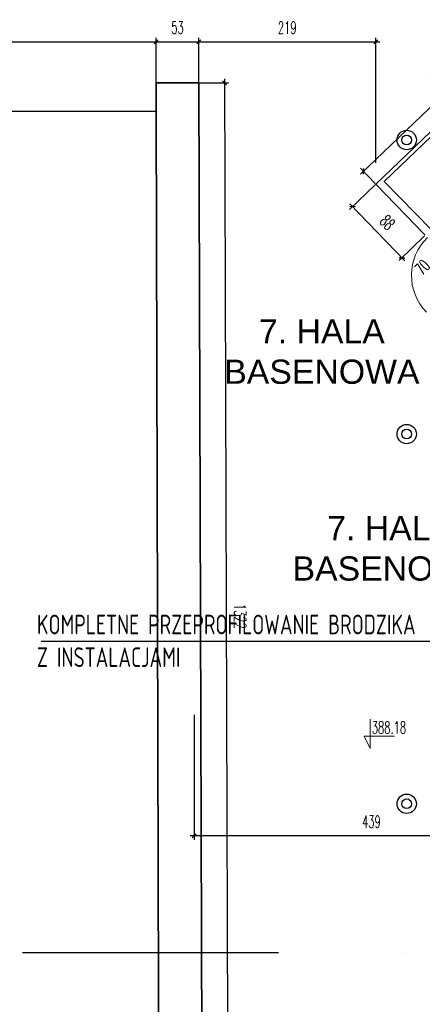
# Model space of a CAD drawing. Header units: millimetres. Extents: x 19887 to 192597, y -14203 to 39042.
# Tile 126 of 256: x 39739 to 40458, y -9358 to -7601. Entities that reach past the tile are written whole.
import ezdxf

# ---------------------------------------------------------------- set-up
doc = ezdxf.new("R2010")
doc.units = ezdxf.units.MM
doc.linetypes.add('2', pattern=[0.8999999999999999, 0.6, -0.3])
doc.linetypes.add('KRESKAKROPKA', pattern=[25.4, 12.7, -6.35, 0, -6.35])
doc.layers.get('Defpoints').update_dxf_attribs({"color": 4})
for name, color, linetype, lineweight in [('A_DBA-PISY', 6, 'Continuous', 20), ('Basen_rzut_poziom_1_obrys', 252, 'Continuous', 35), ('Drzwi', 2, 'Continuous', 5), ('koty wysokościowe', 252, 'Continuous', 0)]:
    doc.layers.add(name, color=color, linetype=linetype, lineweight=lineweight)
for name, color, linetype in [('A_DBA-RAMKI', 6, 'Continuous'), ('A_DBA-WYMIAR', 1, 'Continuous'), ('A_DBA_WPUSTY SAN', 150, 'Continuous'), ('Osie przekroj', 252, 'Continuous'), ('Wymiarowanie', 3, 'Continuous')]:
    doc.layers.add(name, color=color, linetype=linetype)
doc.styles.add('ARIAL', font='arial.ttf')
doc.styles.add('DIN', font='txt')
doc.styles.add('ROMANS', font='romans.shx', dxfattribs={"width": 0.6})
doc.styles.get("Standard").update_dxf_attribs({"font": 'arial.ttf'})
doc.dimstyles.new('000001FB70622F18', dxfattribs={"dimtxt": 20, "dimasz": 5, "dimexe": 5, "dimexo": 1, "dimgap": 20, "dimtad": 1, "dimtoh": 1, "dimdec": 0, "dimtxsty": 'Standard', "dimblk": 'OBLIQUE', "dimcen": 0, "dimdle": 5, "dimclrd": 252, "dimclre": 252, "dimclrt": 252, "dimadec": 0, "dimazin": 0, "dimtfac": 1, "dimtdec": 0, "dimtmove": 0, "dimatfit": 3, "dimldrblk": 'OBLIQUE', "dimfxl": 150, "dimfxlon": 1, "dimlwd": 25, "dimlwe": 25, "dimarcsym": 1})

# ---------------------------------------------------------------- blocks, each defined once
blk = doc.blocks.new('_Oblique')
at = {"color": 0, "linetype": 'ByBlock', "lineweight": -2}
blk.add_line((-0.5, -0.5), (0.5, 0.5), dxfattribs=at)
blk = doc.blocks.new('*D641')
at = {"layer": 'Defpoints', "color": 0}
for p in [(2594.721453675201, -2122.306382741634), (90.74808976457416, -2173.451479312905), (2594.721453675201, -2208.822129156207)]:
    blk.add_point(p, dxfattribs=at)
at = {"layer": 'Wymiarowanie', "color": 252, "linetype": 'Continuous', "lineweight": 25}
for p, q in [((85.74808976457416, -2122.306382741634), (2599.721453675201, -2122.306382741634)), ((90.74808976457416, -2172.451479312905), (90.74808976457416, -2117.306382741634)), ((2594.721453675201, -2207.822129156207), (2594.721453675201, -2117.306382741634))]:
    blk.add_line(p, q, dxfattribs=at)
at = {"layer": 'Wymiarowanie', "color": 252, "linetype": 'ByBlock', "lineweight": 25, "xscale": 5, "yscale": 5, "zscale": 5, "rotation": 180}
blk.add_blockref('_Oblique', (90.74808976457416, -2122.306382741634), dxfattribs=at)
at = {"layer": 'Wymiarowanie', "color": 252, "linetype": 'ByBlock', "lineweight": 25, "xscale": 5, "yscale": 5, "zscale": 5}
blk.add_blockref('_Oblique', (2594.721453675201, -2122.306382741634), dxfattribs=at)
at = {"layer": 'Wymiarowanie', "color": 252, "insert": (1342.734771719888, -2104.806382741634), "char_height": 15, "attachment_point": 5, "style": 'ROMANS'}
blk.add_mtext('2504', dxfattribs=at)
blk = doc.blocks.new('*D643')
at = {"layer": 'Defpoints', "color": 0}
for p in [(2647.374100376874, -2122.306382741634), (2647.374100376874, -2173.223030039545), (2594.721453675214, -2208.822129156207)]:
    blk.add_point(p, dxfattribs=at)
at = {"layer": 'Wymiarowanie', "color": 252, "linetype": 'Continuous', "lineweight": 25}
for p, q in [((2589.721453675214, -2122.306382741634), (2652.374100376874, -2122.306382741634)), ((2594.721453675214, -2207.822129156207), (2594.721453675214, -2117.306382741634)), ((2647.374100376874, -2172.223030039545), (2647.374100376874, -2117.306382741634))]:
    blk.add_line(p, q, dxfattribs=at)
at = {"layer": 'Wymiarowanie', "color": 252, "linetype": 'ByBlock', "lineweight": 25, "xscale": 5, "yscale": 5, "zscale": 5, "rotation": 180}
blk.add_blockref('_Oblique', (2594.721453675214, -2122.306382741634), dxfattribs=at)
at = {"layer": 'Wymiarowanie', "color": 252, "linetype": 'ByBlock', "lineweight": 25, "xscale": 5, "yscale": 5, "zscale": 5}
blk.add_blockref('_Oblique', (2647.374100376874, -2122.306382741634), dxfattribs=at)
at = {"layer": 'Wymiarowanie', "color": 252, "insert": (2621.047777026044, -2104.806382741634), "char_height": 15, "attachment_point": 5, "style": 'ROMANS'}
blk.add_mtext('53', dxfattribs=at)
blk = doc.blocks.new('*D644')
at = {"layer": 'Defpoints', "color": 0}
for p in [(2866.840169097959, -2122.306382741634), (2647.374100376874, -2173.223030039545), (2866.840169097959, -2298.762084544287)]:
    blk.add_point(p, dxfattribs=at)
at = {"layer": 'Wymiarowanie', "color": 252, "linetype": 'Continuous', "lineweight": 25}
for p, q in [((2642.374100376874, -2122.306382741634), (2871.840169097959, -2122.306382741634)), ((2647.374100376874, -2172.223030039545), (2647.374100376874, -2117.306382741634)), ((2866.840169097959, -2272.306382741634), (2866.840169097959, -2117.306382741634))]:
    blk.add_line(p, q, dxfattribs=at)
at = {"layer": 'Wymiarowanie', "color": 252, "linetype": 'ByBlock', "lineweight": 25, "xscale": 5, "yscale": 5, "zscale": 5, "rotation": 180}
blk.add_blockref('_Oblique', (2647.374100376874, -2122.306382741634), dxfattribs=at)
at = {"layer": 'Wymiarowanie', "color": 252, "linetype": 'ByBlock', "lineweight": 25, "xscale": 5, "yscale": 5, "zscale": 5}
blk.add_blockref('_Oblique', (2866.840169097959, -2122.306382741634), dxfattribs=at)
at = {"layer": 'Wymiarowanie', "color": 252, "insert": (2757.107134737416, -2104.806382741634), "char_height": 15, "attachment_point": 5, "style": 'ROMANS'}
blk.add_mtext('219', dxfattribs=at)
blk = doc.blocks.new('*D604')
at = {"layer": 'Defpoints', "color": 0}
for p in [(2641.773792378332, -379.8210830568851), (3081.130935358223, -3077.237365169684), (2641.773792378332, -3106.169650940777)]:
    blk.add_point(p, dxfattribs=at)
at = {"layer": 'Wymiarowanie', "color": 252, "linetype": 'Continuous', "lineweight": 25}
for p, q in [((2641.773792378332, -2956.169650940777), (2641.773792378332, -3111.169650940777)), ((3081.130935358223, -3078.237365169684), (3081.130935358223, -3111.169650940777)), ((3086.130935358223, -3106.169650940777), (2636.773792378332, -3106.169650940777))]:
    blk.add_line(p, q, dxfattribs=at)
at = {"layer": 'Wymiarowanie', "color": 252, "linetype": 'ByBlock', "lineweight": 25, "xscale": 5, "yscale": 5, "zscale": 5, "rotation": 180}
blk.add_blockref('_Oblique', (2641.773792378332, -3106.169650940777), dxfattribs=at)
at = {"layer": 'Wymiarowanie', "color": 252, "linetype": 'ByBlock', "lineweight": 25, "xscale": 5, "yscale": 5, "zscale": 5}
blk.add_blockref('_Oblique', (3081.130935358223, -3106.169650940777), dxfattribs=at)
at = {"layer": 'Wymiarowanie', "color": 252, "insert": (2861.452363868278, -3088.669650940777), "char_height": 15, "attachment_point": 5, "style": 'ROMANS'}
blk.add_mtext('439', dxfattribs=at)
blk = doc.blocks.new('*D673')
at = {"layer": 'Defpoints', "color": 0}
for p in [(2866.840169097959, -2298.762084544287), (2838.042329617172, -2326.612529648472), (2928.109735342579, -2362.115870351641)]:
    blk.add_point(p, dxfattribs=at)
at = {"layer": 'Wymiarowanie', "color": 252, "linetype": 'Continuous', "lineweight": 25}
for p, q in [((2866.121337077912, -2299.457268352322), (2834.448169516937, -2330.08844868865)), ((2902.787814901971, -2393.560475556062), (2834.566410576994, -2323.018369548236)), ((2927.390903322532, -2362.811054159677), (2895.717735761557, -2393.442234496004))]:
    blk.add_line(p, q, dxfattribs=at)
at = {"layer": 'Wymiarowanie', "color": 252, "linetype": 'ByBlock', "lineweight": 25, "xscale": 5, "yscale": 5, "zscale": 5}
for p, rotation in [((2838.042329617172, -2326.612529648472), 134.0418661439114), ((2899.311895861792, -2389.966315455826), 314.0418661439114)]:
    blk.add_blockref('_Oblique', p, dxfattribs=dict(at, rotation=rotation))
at = {"layer": 'Wymiarowanie', "color": 252, "insert": (2881.256673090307, -2346.123705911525), "char_height": 15, "attachment_point": 5, "rotation": 314.0418661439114, "style": 'ROMANS'}
blk.add_mtext('88', dxfattribs=at)
blk = doc.blocks.new('*D672')
at = {"layer": 'Defpoints', "color": 0}
for p in [(3064.383314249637, -2078.898189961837), (3079.773805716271, -2094.979832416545), (2866.840169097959, -2298.762084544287)]:
    blk.add_point(p, dxfattribs=at)
at = {"layer": 'Wymiarowanie', "color": 252, "linetype": 'Continuous', "lineweight": 25}
for p, q in [((2847.837371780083, -2286.137499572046), (3067.995620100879, -2075.44113247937)), ((3079.082394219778, -2094.257371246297), (3060.92625676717, -2075.285884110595)), ((2866.148757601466, -2298.039623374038), (2847.992620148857, -2279.068136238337))]:
    blk.add_line(p, q, dxfattribs=at)
at = {"layer": 'Wymiarowanie', "color": 252, "linetype": 'ByBlock', "lineweight": 25, "xscale": 5, "yscale": 5, "zscale": 5}
for p, rotation in [((3064.383314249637, -2078.898189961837), 43.74194515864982), ((2851.449677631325, -2282.680442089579), 223.7419451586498)]:
    blk.add_blockref('_Oblique', p, dxfattribs=dict(at, rotation=rotation))
at = {"layer": 'Wymiarowanie', "color": 252, "insert": (2945.816794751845, -2168.146245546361), "char_height": 15, "attachment_point": 5, "rotation": 43.74194515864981, "style": 'ROMANS'}
blk.add_mtext('295', dxfattribs=at)
blk = doc.blocks.new('*D677')
at = {"layer": 'Defpoints', "color": 0}
for p in [(2647.374100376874, -2173.223030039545), (2651.503271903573, -3495.51892114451), (2683.320152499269, -3495.419565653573)]:
    blk.add_point(p, dxfattribs=at)
at = {"layer": 'Wymiarowanie', "color": 252, "linetype": 'Continuous', "lineweight": 25}
for p, q in [((2679.175367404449, -2168.123698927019), (2683.33576606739, -3500.419541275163)), ((2648.374095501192, -2173.219907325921), (2684.190956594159, -2173.108060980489)), ((2652.503267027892, -3495.515798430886), (2688.320128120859, -3495.403952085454))]:
    blk.add_line(p, q, dxfattribs=at)
at = {"layer": 'Wymiarowanie', "color": 252, "linetype": 'ByBlock', "lineweight": 25, "xscale": 5, "yscale": 5, "zscale": 5}
for p, rotation in [((2679.190980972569, -2173.123674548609), 90.17891860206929), ((2683.320152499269, -3495.419565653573), 270.1789186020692)]:
    blk.add_blockref('_Oblique', p, dxfattribs=dict(at, rotation=rotation))
at = {"layer": 'Wymiarowanie', "color": 252, "insert": (2698.755481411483, -2834.21697261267), "char_height": 15, "attachment_point": 5, "rotation": 270.1789186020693, "style": 'ROMANS'}
blk.add_mtext('1322', dxfattribs=at)
blk = doc.blocks.new('G$CC7950608')
at = {"layer": 'A_DBA_WPUSTY SAN'}
for radius in [19.2, 9.600000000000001]:
    blk.add_circle((0, 1.818989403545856e-12), radius, dxfattribs=at)
blk = doc.blocks.new('G$CF5E15B28')
at = {"layer": 'Basen_rzut_poziom_1_obrys', "color": 253}
for points, elevation in [([(3113.378982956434, -2126.708470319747), (3079.773805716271, -2094.979832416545), (2866.840169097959, -2298.762084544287), (2928.109735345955, -2362.115870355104)], -2.280266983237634e-07), ([(2935.387919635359, -2355.042745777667), (2877.369687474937, -2295.342484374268), (3083.254059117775, -2098.265745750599)], -2.292962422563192e-07), ([(2594.721453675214, -2208.822129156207), (2594.721453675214, -2173.223030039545), (2647.374100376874, -2173.223030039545), (2651.503271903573, -3495.51892114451), (2598.150836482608, -3495.53102953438), (2598.043286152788, -3458.377343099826)], -2.403003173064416e-07), ([(99.41926874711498, -3461.322079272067), (2598.043286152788, -3458.377343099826), (2594.721453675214, -2208.822129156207), (90.96898263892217, -2206.25917929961)], -6.537624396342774e-08)]:
    blk.add_lwpolyline(points, dxfattribs=dict(at, elevation=elevation))
at = {"layer": 'Drzwi', "color": 253}
blk.add_arc((2976.342121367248, -2411.746580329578, -2.321069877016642e-07), 65.20672246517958, 134.1813808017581, 224.1813808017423, dxfattribs=at)
at = {"layer": 'koty wysokościowe', "color": 253, "elevation": 1.115803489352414e-06}
for points in [[(2860.025924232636, -2961.694332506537), (2860.025924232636, -2997.926306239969)], [(2852.525924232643, -2982.92630623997), (2860.025924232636, -2982.92630623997)], [(2860.025924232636, -2997.926306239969), (2852.525924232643, -2982.92630623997)], [(2860.025924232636, -2982.92630623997), (2890.025924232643, -2982.92630623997)]]:
    blk.add_lwpolyline(points, dxfattribs=at)
at = {"layer": 'Osie przekroj', "color": 253, "linetype": 'KRESKAKROPKA', "ltscale": 25, "elevation": 1.115803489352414e-06}
blk.add_lwpolyline([(-1381.685481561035, -3250.831499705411), (4673.834741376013, -3250.831499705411)], dxfattribs=at)
at = {"layer": 'Drzwi', "color": 253, "insert": (2913.866937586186, -2401.980769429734, -2.280986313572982e-07), "char_height": 15, "width": 190.296392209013, "attachment_point": 1, "rotation": 46.02446579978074, "style": 'ROMANS'}
blk.add_mtext('70', dxfattribs=at)
at = {"layer": 'koty wysokościowe', "color": 253, "insert": (2861.917088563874, -2964.600507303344, 1.115803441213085e-06), "char_height": 15, "width": 21553.28442977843, "attachment_point": 1, "style": 'ROMANS'}
blk.add_mtext('388.18', dxfattribs=at)
at = {"layer": 'Wymiarowanie', "color": 253}
for base, p1, p2, override, picture, middle in [((2641.773792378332, -3106.169650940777, -2.328804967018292e-07), (3081.130935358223, -3077.237365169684, -2.697554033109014e-07), (2641.773792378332, -379.8210830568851, -2.403003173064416e-07), {"dimtxt": 15, "dimgap": 10, "dimtxsty": 'ROMANS'}, '*D604', (2861.452363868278, -3088.669650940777, 1.460387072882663e-09)), ((2594.721453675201, -2122.306382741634, -2.027134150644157e-07), (90.74808976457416, -2173.451479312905, -9.888240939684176e-08), (2594.721453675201, -2208.822129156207, -2.403003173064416e-07), {"dimtxt": 15, "dimgap": 10, "dimtxsty": 'ROMANS', "dimtmove": 1}, '*D641', (1342.734771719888, -2104.806382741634, 1.460387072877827e-09)), ((2647.374100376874, -2122.306382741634, -2.056509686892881e-07), (2594.721453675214, -2208.822129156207, -2.403003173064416e-07), (2647.374100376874, -2173.223030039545, -2.403003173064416e-07), {"dimtxt": 15, "dimgap": 10, "dimtxsty": 'ROMANS', "dimtmove": 1}, '*D643', (2621.047777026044, -2104.806382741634, 1.460387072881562e-09)), ((2866.840169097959, -2122.306382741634, -2.178952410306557e-07), (2647.374100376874, -2173.223030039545, -2.403003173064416e-07), (2866.840169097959, -2298.762084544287, -2.280266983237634e-07), {"dimtxt": 15, "dimgap": 10, "dimtxsty": 'ROMANS', "dimtmove": 1}, '*D644', (2757.107134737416, -2104.806382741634, 1.460387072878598e-09))]:
    dim = blk.add_linear_dim(base=base, p1=p1, p2=p2, angle=2.481438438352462e-14, dimstyle='000001FB70622F18', override=override, dxfattribs=at)
    dim.commit()
    dim.dimension.update_dxf_attribs({"geometry": picture, "text_midpoint": middle})
for p1, p2, distance, picture, middle in [((2866.840169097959, -2298.762084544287, -2.228348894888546e-07), (3079.773805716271, -2094.979832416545, -2.280266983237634e-07), 22.25952496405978, '*D672', (2945.816794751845, -2168.146245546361, 1.460387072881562e-09)), ((2647.374100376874, -2173.223030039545, -2.070763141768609e-07), (2651.503271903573, -3495.51892114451, -2.403003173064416e-07), 31.817035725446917, '*D677', (2698.755481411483, -2834.21697261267, 1.460387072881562e-09)), ((2928.109735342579, -2362.115870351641, -2.282625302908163e-07), (2866.840169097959, -2298.762084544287, -2.280266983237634e-07), 40.06198760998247, '*D673', (2881.256673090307, -2346.123705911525, 1.460387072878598e-09))]:
    dim = blk.add_aligned_dim(p1=p1, p2=p2, distance=distance, dimstyle='000001FB70622F18', override={"dimtxt": 15, "dimgap": 10, "dimtxsty": 'ROMANS'}, dxfattribs=at)
    dim.commit()
    dim.dimension.update_dxf_attribs({"geometry": picture, "text_midpoint": middle})

msp = doc.modelspace()

# ---------------------------------------------------------------- linework, layer by layer
at = {"layer": 'A_DBA-WYMIAR'}
msp.add_lwpolyline([(39777.20171414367, -8710.253166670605), (40549.18985521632, -8710.253166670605), (40833.84624624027, -8851.360867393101)], dxfattribs=at)

# ---------------------------------------------------------------- block references
at = {"xscale": 1.44, "yscale": 1.44, "zscale": 1.44}
msp.add_blockref('G$CF5E15B28', (36246.27774805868, -4584.769307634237, 1.614757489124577e-07), dxfattribs=at)
at = {"layer": 'A_DBA_WPUSTY SAN', "xscale": 0.9, "yscale": 0.9, "zscale": 0.9}
for p in [(40429.7497510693, -7816.097240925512, -1.668826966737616e-07), (40429.7497510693, -8340.854906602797, 1.908507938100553e-08), (40429.7497510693, -9000.576622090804, 1.908507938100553e-08)]:
    msp.add_blockref('G$CC7950608', p, dxfattribs=at)

# ---------------------------------------------------------------- texts
at = {"layer": 'A_DBA-PISY', "linetype": '2', "ltscale": 100, "insert": (39769.55595030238, -8663.148599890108), "char_height": 35, "width": 4622.479718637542, "attachment_point": 1, "style": 'DIN'}
msp.add_mtext('\\pxsm0.5;{\\W0.75;KOMPLETNE PRZEPROFILOWANIE BRODZIKA\\P\\PZ INSTALACJAMI }', dxfattribs=at)
at = {"layer": 'A_DBA-RAMKI', "color": 3, "ltscale": 60, "char_height": 43.19999999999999, "width": 1545.591956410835, "attachment_point": 5, "style": 'ARIAL'}
for insert in [(40278.31398147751, -8193.874525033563, 2.162960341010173e-07), (40400.26496093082, -8545.00563741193, 2.162960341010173e-07)]:
    msp.add_mtext('7. HALA\\PBASENOWA', dxfattribs=dict(at, insert=insert))

doc.saveas('drawing.dxf')
